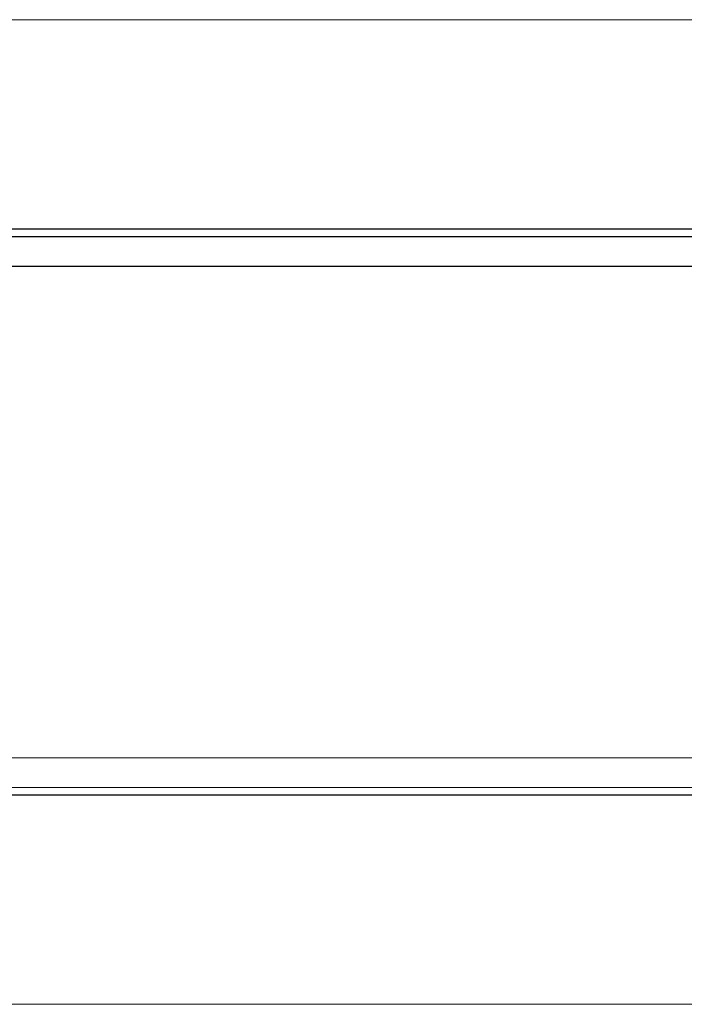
# Model space of a CAD drawing. Header units: millimetres. Extents: x 6 to 425, y 6 to 273.
# Tile 67 of 103: x 176 to 192, y 212 to 234. Entities that reach past the tile are written whole.
import ezdxf

# ---------------------------------------------------------------- set-up
doc = ezdxf.new("R2010")
doc.units = ezdxf.units.MM

msp = doc.modelspace()

# ---------------------------------------------------------------- linework, layer by layer
at = {"color": 144, "linetype": 'Continuous', "lineweight": 18}
for p, q in [((224.234, 234.12), (170.861, 234.12)), ((219.396, 217.379), (175.699, 217.379)), ((219.601, 216.706), (175.495, 216.706)), ((170.861, 211.787), (224.234, 211.787))]:
    msp.add_line(p, q, dxfattribs=at)
at = {"color": 7, "linetype": 'Continuous', "lineweight": 25}
for p, q in [((175.432, 229.376), (219.664, 229.376)), ((175.495, 229.202), (219.601, 229.202)), ((175.699, 228.529), (219.396, 228.529)), ((219.664, 216.532), (175.432, 216.532))]:
    msp.add_line(p, q, dxfattribs=at)

doc.saveas('drawing.dxf')
